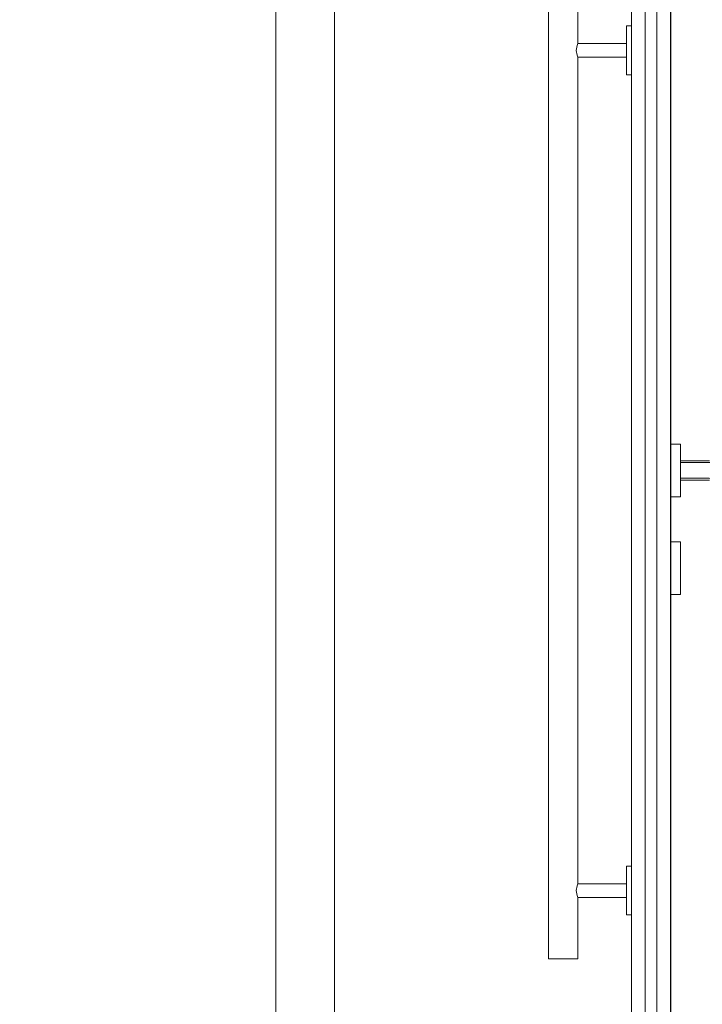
# Model space of a CAD drawing. Header units: millimetres. Extents: x 90539 to 127778, y -34922 to 14506.
# Tile 23 of 256: x 101321 to 102020, y 454 to 1461. Entities that reach past the tile are written whole.
import ezdxf

# ---------------------------------------------------------------- set-up
doc = ezdxf.new("R2010")
doc.units = ezdxf.units.MM
doc.header["$MEASUREMENT"] = 0
doc.linetypes.add('Wipeout_Contour', pattern=[1000, 0, -1000])
for name, color, linetype in [('Nowe_A-Wymiary-Wewnętrzne', 7, 'Continuous'), ('Nowe_A-Wymiary-Zewnętrzne', 7, 'Continuous'), ('Nowe_A-Ściany-Wewnętrzne', 7, 'Continuous'), ('Nowe_Drzwi Archicad', 7, 'Continuous')]:
    doc.layers.add(name, color=color, linetype=linetype)
for name, color, linetype, lineweight, true_color in [('Nowe_A-Wymiary-Wewnętrzne_Nr_pióra__45', 7, 'Continuous', 15, 0x40a5ff), ('Nowe_A-Wymiary-Wewnętrzne_Nr_pióra__85', 7, 'Continuous', 13, 0x80c2ff), ('Nowe_A-Wymiary-Zewnętrzne_Nr_pióra__45', 7, 'Continuous', 15, 0x40a5ff), ('Nowe_A-Wymiary-Zewnętrzne_Nr_pióra__85', 7, 'Continuous', 13, 0x80c2ff)]:
    doc.layers.add(name, color=color, linetype=linetype, lineweight=lineweight, true_color=true_color)
for name, color, linetype, lineweight in [('Nowe_A-Wymiary-Wewnętrzne_Nr_pióra__46', 5, 'Continuous', 15), ('Nowe_A-Wymiary-Zewnętrzne_Nr_pióra__46', 5, 'Continuous', 15), ('Nowe_Drzwi Archicad_Nr_pióra__3', 7, 'Continuous', 13), ('Nowe_Drzwi Archicad_Nr_pióra__43', 7, 'Continuous', 13)]:
    doc.layers.add(name, color=color, linetype=linetype, lineweight=lineweight)
doc.styles.add('STYL_AUTOMATYCZNY_2', font='arial.ttf')
doc.dimstyles.new('STYL_AUTOMATYCZNY__1', dxfattribs={"dimtxt": 125, "dimasz": 47.5, "dimexe": 0.18, "dimexo": 20, "dimgap": 0, "dimtad": 1, "dimdec": 1, "dimlfac": 0.1, "dimzin": 0, "dimdsep": 46, "dimtxsty": 'STYL_AUTOMATYCZNY_2', "dimblk": 'ARROWHEAD_11', "dimblk1": 'ARROWHEAD_11', "dimblk2": 'ARROWHEAD_11', "dimcen": 0.09, "dimclrd": 256, "dimclre": 256, "dimclrt": 5, "dimadec": 1, "dimazin": 0, "dimtfac": 1, "dimtdec": 4, "dimtmove": 0, "dimatfit": 3, "dimfxl": 0, "dimtolj": 1, "dimtzin": 0, "dimarcsym": 0})

# ---------------------------------------------------------------- blocks, each defined once
blk = doc.blocks.new('ElemPrzekroju_30')
at = {"color": 254, "linetype": 'Wipeout_Contour', "lineweight": 0, "ltscale": 2131884.355351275}
blk.add_wipeout([(99177.6, 2540), (99177.6, 0), (100623.5, 0), (100623.5, 2050), (101643.5, 2050), (101643.5, 0), (101947.6, 0), (101947.6, 545), (101942.6, 545), (101942.6, 563), (101892.6, 563), (101892.6, 500), (101862.6, 500), (101862.6, 1500), (101892.6, 1500), (101892.6, 1437), (101942.6, 1437), (101942.6, 1455), (101947.6, 1455), (101947.6, 2070), (101947.6, 2540)], dxfattribs=at).dxf.layer = 'Nowe_A-Ściany-Wewnętrzne'
at = {"color": 254, "linetype": 'Wipeout_Contour', "lineweight": 0, "ltscale": 815495.107759}
blk.add_wipeout([(101892.6, 577), (101942.6, 577), (101942.6, 595), (101947.6, 595), (101947.6, 1405), (101942.6, 1405), (101942.6, 1423), (101892.6, 1423)], dxfattribs=at).dxf.layer = 'Nowe_A-Ściany-Wewnętrzne'
blk = doc.blocks.new('ElemPrzekroju_31')
at = {"color": 254, "linetype": 'Wipeout_Contour', "lineweight": 0, "ltscale": 406493.443512}
blk.add_wipeout([(101643.5, 0), (101643.5, 2000), (101583.5, 2000), (101583.5, 0)], dxfattribs=at).dxf.layer = 'Nowe_Drzwi Archicad'
at = {"layer": 'Nowe_Drzwi Archicad_Nr_pióra__3', "color": 7, "linetype": 'Continuous', "lineweight": 13}
for p, q in [((101583.5, 2000), (101583.5, 0)), ((101643.5, 0), (101643.5, 2000))]:
    blk.add_line(p, q, dxfattribs=at)
blk = doc.blocks.new('ElemPrzekroju_33')
at = {"color": 254, "linetype": 'Wipeout_Contour', "lineweight": 0, "ltscale": 1938385.205208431}
blk.add_wipeout([(101987.6, 0), (102062.6, 0), (102062.6, 2000), (101987.6, 2000), (101987.6, 1027), (101997.6, 1027), (101997.6, 1010), (102042.6, 1010), (102049.7, 1007.1), (102052.6, 1000), (102049.7, 992.9), (102042.6, 990), (101997.6, 990), (101997.6, 973), (101987.6, 973), (101987.6, 927), (101997.6, 927), (101997.6, 873), (101987.6, 873)], dxfattribs=at).dxf.layer = 'Nowe_Drzwi Archicad'
at = {"color": 254, "linetype": 'Wipeout_Contour', "lineweight": 0, "ltscale": 407820.006258}
blk.add_wipeout([(101947.6, 1412.3), (101947.6, 1430), (101942.6, 1430), (101942.6, 1412.3)], dxfattribs=at).dxf.layer = 'Nowe_Drzwi Archicad'
at = {"color": 254, "linetype": 'Wipeout_Contour', "lineweight": 0, "ltscale": 407786.56274}
blk.add_wipeout([(101947.6, 552.3), (101947.6, 570), (101942.6, 570), (101942.6, 552.3)], dxfattribs=at).dxf.layer = 'Nowe_Drzwi Archicad'
at = {"color": 254, "linetype": 'Wipeout_Contour', "lineweight": 0, "ltscale": 407820.998031}
blk.add_wipeout([(101947.6, 1430), (101947.6, 1447.7), (101942.6, 1447.7), (101942.6, 1430)], dxfattribs=at).dxf.layer = 'Nowe_Drzwi Archicad'
at = {"color": 254, "linetype": 'Wipeout_Contour', "lineweight": 0, "ltscale": 407819.3111}
blk.add_wipeout([(101942.6, 1412.3), (101942.6, 1405), (101947.6, 1405), (101947.6, 1412.3)], dxfattribs=at).dxf.layer = 'Nowe_Drzwi Archicad'
at = {"color": 254, "linetype": 'Wipeout_Contour', "lineweight": 0, "ltscale": 408008.815861}
blk.add_wipeout([(101997.5, 976.6), (101997.5, 973), (101997.6, 973), (101997.6, 976.6)], dxfattribs=at).dxf.layer = 'Nowe_Drzwi Archicad'
at = {"color": 254, "linetype": 'Wipeout_Contour', "lineweight": 0, "ltscale": 408006.723816}
blk.add_wipeout([(101997.5, 913.5), (101997.6, 913.5), (101997.6, 923.4), (101997.5, 923.4)], dxfattribs=at).dxf.layer = 'Nowe_Drzwi Archicad'
at = {"color": 254, "linetype": 'Wipeout_Contour', "lineweight": 0, "ltscale": 408005.189223}
blk.add_wipeout([(101997.5, 876.6), (101997.5, 873), (101997.6, 873), (101997.6, 876.6)], dxfattribs=at).dxf.layer = 'Nowe_Drzwi Archicad'
at = {"color": 254, "linetype": 'Wipeout_Contour', "lineweight": 0, "ltscale": 407786.958094}
blk.add_wipeout([(101947.6, 570), (101947.6, 587.7), (101942.6, 587.7), (101942.6, 570)], dxfattribs=at).dxf.layer = 'Nowe_Drzwi Archicad'
at = {"color": 254, "linetype": 'Wipeout_Contour', "lineweight": 0, "ltscale": 407786.289313}
blk.add_wipeout([(101947.6, 552.3), (101942.6, 552.3), (101942.6, 545), (101947.6, 545)], dxfattribs=at).dxf.layer = 'Nowe_Drzwi Archicad'
at = {"color": 254, "linetype": 'Wipeout_Contour', "lineweight": 0, "ltscale": 407821.70545}
blk.add_wipeout([(101947.6, 1455), (101942.6, 1455), (101942.6, 1447.7), (101947.6, 1447.7)], dxfattribs=at).dxf.layer = 'Nowe_Drzwi Archicad'
at = {"color": 254, "linetype": 'Wipeout_Contour', "lineweight": 0, "ltscale": 407709.989283}
blk.add_wipeout([(101891.8, 1434.9), (101942.6, 1434.9), (101942.6, 1437), (101892.6, 1437)], dxfattribs=at).dxf.layer = 'Nowe_Drzwi Archicad'
at = {"color": 254, "linetype": 'Wipeout_Contour', "lineweight": 0, "ltscale": 408009.0752}
blk.add_wipeout([(101997.6, 986.5), (101997.5, 986.5), (101997.5, 976.6), (101997.6, 976.6)], dxfattribs=at).dxf.layer = 'Nowe_Drzwi Archicad'
at = {"color": 254, "linetype": 'Wipeout_Contour', "lineweight": 0, "ltscale": 408006.305827}
blk.add_wipeout([(101997.5, 900), (101997.6, 900), (101997.6, 913.5), (101997.5, 913.5)], dxfattribs=at).dxf.layer = 'Nowe_Drzwi Archicad'
at = {"color": 254, "linetype": 'Wipeout_Contour', "lineweight": 0, "ltscale": 408005.422094}
blk.add_wipeout([(101997.5, 876.6), (101997.6, 876.6), (101997.6, 886.5), (101997.5, 886.5)], dxfattribs=at).dxf.layer = 'Nowe_Drzwi Archicad'
at = {"color": 254, "linetype": 'Wipeout_Contour', "lineweight": 0, "ltscale": 407787.243783}
blk.add_wipeout([(101947.6, 595), (101942.6, 595), (101942.6, 587.7), (101947.6, 587.7)], dxfattribs=at).dxf.layer = 'Nowe_Drzwi Archicad'
at = {"color": 254, "linetype": 'Wipeout_Contour', "lineweight": 0, "ltscale": 407676.036743}
blk.add_wipeout([(101891.8, 574.9), (101942.6, 574.9), (101942.6, 577), (101892.6, 577)], dxfattribs=at).dxf.layer = 'Nowe_Drzwi Archicad'
at = {"color": 254, "linetype": 'Wipeout_Contour', "lineweight": 0, "ltscale": 407708.058317}
blk.add_wipeout([(101891.8, 1434.9), (101890.9, 1430), (101942.6, 1430), (101942.6, 1434.9)], dxfattribs=at).dxf.layer = 'Nowe_Drzwi Archicad'
at = {"color": 254, "linetype": 'Wipeout_Contour', "lineweight": 0, "ltscale": 408009.528313}
blk.add_wipeout([(101997.6, 1000), (101997.5, 1000), (101997.5, 986.5), (101997.6, 986.5)], dxfattribs=at).dxf.layer = 'Nowe_Drzwi Archicad'
at = {"color": 254, "linetype": 'Wipeout_Contour', "lineweight": 0, "ltscale": 407989.016764}
blk.add_wipeout([(101987.7, 976.6), (101987.7, 973), (101997.5, 973), (101997.5, 976.6)], dxfattribs=at).dxf.layer = 'Nowe_Drzwi Archicad'
at = {"color": 254, "linetype": 'Wipeout_Contour', "lineweight": 0, "ltscale": 407986.924618}
blk.add_wipeout([(101987.7, 913.5), (101997.5, 913.5), (101997.5, 923.4), (101987.7, 923.4)], dxfattribs=at).dxf.layer = 'Nowe_Drzwi Archicad'
at = {"color": 254, "linetype": 'Wipeout_Contour', "lineweight": 0, "ltscale": 408005.829363}
blk.add_wipeout([(101997.5, 886.5), (101997.6, 886.5), (101997.6, 900), (101997.5, 900)], dxfattribs=at).dxf.layer = 'Nowe_Drzwi Archicad'
at = {"color": 254, "linetype": 'Wipeout_Contour', "lineweight": 0, "ltscale": 407985.38995}
blk.add_wipeout([(101987.7, 876.6), (101987.7, 873), (101997.5, 873), (101997.5, 876.6)], dxfattribs=at).dxf.layer = 'Nowe_Drzwi Archicad'
at = {"color": 254, "linetype": 'Wipeout_Contour', "lineweight": 0, "ltscale": 407674.22375}
blk.add_wipeout([(101891.8, 574.9), (101890.9, 570), (101942.6, 570), (101942.6, 574.9)], dxfattribs=at).dxf.layer = 'Nowe_Drzwi Archicad'
at = {"color": 254, "linetype": 'Wipeout_Contour', "lineweight": 0, "ltscale": 407707.780544}
blk.add_wipeout([(101890.9, 1430), (101891.8, 1425.1), (101942.6, 1425.1), (101942.6, 1430)], dxfattribs=at).dxf.layer = 'Nowe_Drzwi Archicad'
at = {"color": 254, "linetype": 'Wipeout_Contour', "lineweight": 0, "ltscale": 408010.057712}
blk.add_wipeout([(101997.6, 1013.5), (101997.5, 1013.5), (101997.5, 1000), (101997.6, 1000)], dxfattribs=at).dxf.layer = 'Nowe_Drzwi Archicad'
at = {"color": 254, "linetype": 'Wipeout_Contour', "lineweight": 0, "ltscale": 407989.276116}
blk.add_wipeout([(101997.5, 986.5), (101987.7, 986.5), (101987.7, 976.6), (101997.5, 976.6)], dxfattribs=at).dxf.layer = 'Nowe_Drzwi Archicad'
at = {"color": 254, "linetype": 'Wipeout_Contour', "lineweight": 0, "ltscale": 408006.967408}
blk.add_wipeout([(101997.6, 927), (101997.5, 927), (101997.5, 923.4), (101997.6, 923.4)], dxfattribs=at).dxf.layer = 'Nowe_Drzwi Archicad'
at = {"color": 254, "linetype": 'Wipeout_Contour', "lineweight": 0, "ltscale": 407986.506608}
blk.add_wipeout([(101987.7, 900), (101997.5, 900), (101997.5, 913.5), (101987.7, 913.5)], dxfattribs=at).dxf.layer = 'Nowe_Drzwi Archicad'
at = {"color": 254, "linetype": 'Wipeout_Contour', "lineweight": 0, "ltscale": 407985.622833}
blk.add_wipeout([(101987.7, 876.6), (101997.5, 876.6), (101997.5, 886.5), (101987.7, 886.5)], dxfattribs=at).dxf.layer = 'Nowe_Drzwi Archicad'
at = {"color": 254, "linetype": 'Wipeout_Contour', "lineweight": 0, "ltscale": 407674.11302}
blk.add_wipeout([(101890.9, 570), (101891.8, 565.1), (101942.6, 565.1), (101942.6, 570)], dxfattribs=at).dxf.layer = 'Nowe_Drzwi Archicad'
at = {"layer": 'Nowe_Drzwi Archicad_Nr_pióra__3', "color": 7, "linetype": 'Continuous', "lineweight": 13}
for p, q in [((101997.6, 973), (101997.5, 973)), ((101997.6, 973), (101997.6, 976.6)), ((101997.6, 873), (101997.5, 873)), ((101997.6, 873), (101997.6, 876.6))]:
    blk.add_line(p, q, dxfattribs=at)
at = {"color": 254, "linetype": 'Wipeout_Contour', "lineweight": 0, "ltscale": 407709.318683}
blk.add_wipeout([(101942.6, 1425.1), (101891.8, 1425.1), (101892.6, 1423), (101942.6, 1423)], dxfattribs=at).dxf.layer = 'Nowe_Drzwi Archicad'
at = {"color": 254, "linetype": 'Wipeout_Contour', "lineweight": 0, "ltscale": 408010.521545}
blk.add_wipeout([(101997.6, 1023.4), (101997.5, 1023.4), (101997.5, 1013.5), (101997.6, 1013.5)], dxfattribs=at).dxf.layer = 'Nowe_Drzwi Archicad'
at = {"color": 254, "linetype": 'Wipeout_Contour', "lineweight": 0, "ltscale": 407989.729251}
blk.add_wipeout([(101997.5, 1000), (101987.7, 1000), (101987.7, 986.5), (101997.5, 986.5)], dxfattribs=at).dxf.layer = 'Nowe_Drzwi Archicad'
at = {"color": 254, "linetype": 'Wipeout_Contour', "lineweight": 0, "ltscale": 407969.217669}
blk.add_wipeout([(101987.6, 973), (101987.7, 973), (101987.7, 976.6), (101987.6, 976.6)], dxfattribs=at).dxf.layer = 'Nowe_Drzwi Archicad'
at = {"color": 254, "linetype": 'Wipeout_Contour', "lineweight": 0, "ltscale": 407967.125422}
blk.add_wipeout([(101987.6, 913.5), (101987.7, 913.5), (101987.7, 923.4), (101987.6, 923.4)], dxfattribs=at).dxf.layer = 'Nowe_Drzwi Archicad'
at = {"color": 254, "linetype": 'Wipeout_Contour', "lineweight": 0, "ltscale": 407986.030122}
blk.add_wipeout([(101987.7, 886.5), (101997.5, 886.5), (101997.5, 900), (101987.7, 900)], dxfattribs=at).dxf.layer = 'Nowe_Drzwi Archicad'
at = {"color": 254, "linetype": 'Wipeout_Contour', "lineweight": 0, "ltscale": 407965.590679}
blk.add_wipeout([(101987.6, 876.6), (101987.6, 873), (101987.7, 873), (101987.7, 876.6)], dxfattribs=at).dxf.layer = 'Nowe_Drzwi Archicad'
at = {"color": 254, "linetype": 'Wipeout_Contour', "lineweight": 0, "ltscale": 407675.769419}
blk.add_wipeout([(101942.6, 565.1), (101891.8, 565.1), (101892.6, 563), (101942.6, 563)], dxfattribs=at).dxf.layer = 'Nowe_Drzwi Archicad'
at = {"layer": 'Nowe_Drzwi Archicad_Nr_pióra__3', "color": 7, "linetype": 'Continuous', "lineweight": 13}
for p, q in [((101997.6, 900), (101997.6, 913.5)), ((101997.6, 886.5), (101997.6, 900)), ((101997.6, 876.6), (101997.6, 886.5))]:
    blk.add_line(p, q, dxfattribs=at)
at = {"color": 254, "linetype": 'Wipeout_Contour', "lineweight": 0, "ltscale": 407556.133253}
blk.add_wipeout([(101888.2, 1500), (101877.6, 1500), (101877.6, 500), (101888.2, 500)], dxfattribs=at).dxf.layer = 'Nowe_Drzwi Archicad'
at = {"color": 254, "linetype": 'Wipeout_Contour', "lineweight": 0, "ltscale": 408010.791605}
blk.add_wipeout([(101997.5, 1023.4), (101997.6, 1023.4), (101997.6, 1027), (101997.5, 1027)], dxfattribs=at).dxf.layer = 'Nowe_Drzwi Archicad'
at = {"color": 254, "linetype": 'Wipeout_Contour', "lineweight": 0, "ltscale": 407990.258676}
blk.add_wipeout([(101997.5, 1013.5), (101987.7, 1013.5), (101987.7, 1000), (101997.5, 1000)], dxfattribs=at).dxf.layer = 'Nowe_Drzwi Archicad'
at = {"color": 254, "linetype": 'Wipeout_Contour', "lineweight": 0, "ltscale": 408069.170212}
blk.add_wipeout([(102027.1, 992), (101997.6, 992), (101997.6, 990), (102027.6, 990)], dxfattribs=at).dxf.layer = 'Nowe_Drzwi Archicad'
at = {"color": 254, "linetype": 'Wipeout_Contour', "lineweight": 0, "ltscale": 407969.477034}
blk.add_wipeout([(101987.7, 986.5), (101987.6, 986.5), (101987.6, 976.6), (101987.7, 976.6)], dxfattribs=at).dxf.layer = 'Nowe_Drzwi Archicad'
at = {"color": 254, "linetype": 'Wipeout_Contour', "lineweight": 0, "ltscale": 407987.168222}
blk.add_wipeout([(101997.5, 927), (101987.7, 927), (101987.7, 923.4), (101997.5, 923.4)], dxfattribs=at).dxf.layer = 'Nowe_Drzwi Archicad'
at = {"color": 254, "linetype": 'Wipeout_Contour', "lineweight": 0, "ltscale": 407966.707392}
blk.add_wipeout([(101987.6, 900), (101987.7, 900), (101987.7, 913.5), (101987.6, 913.5)], dxfattribs=at).dxf.layer = 'Nowe_Drzwi Archicad'
at = {"color": 254, "linetype": 'Wipeout_Contour', "lineweight": 0, "ltscale": 407965.823573}
blk.add_wipeout([(101987.6, 876.6), (101987.7, 876.6), (101987.7, 886.5), (101987.6, 886.5)], dxfattribs=at).dxf.layer = 'Nowe_Drzwi Archicad'
at = {"layer": 'Nowe_Drzwi Archicad_Nr_pióra__3', "color": 7, "linetype": 'Continuous', "lineweight": 13}
for p, q in [((101997.6, 976.6), (101997.6, 986.5)), ((101997.6, 927), (101997.5, 927)), ((101997.6, 923.4), (101997.6, 927)), ((101997.6, 913.5), (101997.6, 923.4))]:
    blk.add_line(p, q, dxfattribs=at)
at = {"color": 254, "linetype": 'Wipeout_Contour', "lineweight": 0, "ltscale": 407513.709401}
blk.add_wipeout([(101877.6, 1500), (101867, 1500), (101867, 500), (101877.6, 500)], dxfattribs=at).dxf.layer = 'Nowe_Drzwi Archicad'
at = {"color": 254, "linetype": 'Wipeout_Contour', "lineweight": 0, "ltscale": 1426559.97980218}
blk.add_wipeout([(101892.6, 1500), (101888.2, 1500), (101888.2, 500), (101892.6, 500), (101892.6, 563), (101891.8, 565.1), (101890.9, 570), (101891.8, 574.9), (101892.6, 577), (101892.6, 1423), (101891.8, 1425.1), (101890.9, 1430), (101891.8, 1434.9), (101892.6, 1437)], dxfattribs=at).dxf.layer = 'Nowe_Drzwi Archicad'
at = {"color": 254, "linetype": 'Wipeout_Contour', "lineweight": 0, "ltscale": 407990.722531}
blk.add_wipeout([(101997.5, 1023.4), (101987.7, 1023.4), (101987.7, 1013.5), (101997.5, 1013.5)], dxfattribs=at).dxf.layer = 'Nowe_Drzwi Archicad'
at = {"color": 254, "linetype": 'Wipeout_Contour', "lineweight": 0, "ltscale": 407969.930191}
blk.add_wipeout([(101987.7, 1000), (101987.6, 1000), (101987.6, 986.5), (101987.7, 986.5)], dxfattribs=at).dxf.layer = 'Nowe_Drzwi Archicad'
at = {"color": 254, "linetype": 'Wipeout_Contour', "lineweight": 0, "ltscale": 408068.521824}
blk.add_wipeout([(101997.6, 992), (102027.1, 992), (102026.9, 992.9), (101997.6, 992.9)], dxfattribs=at).dxf.layer = 'Nowe_Drzwi Archicad'
at = {"color": 254, "linetype": 'Wipeout_Contour', "lineweight": 0, "ltscale": 407967.369038}
blk.add_wipeout([(101987.7, 927), (101987.6, 927), (101987.6, 923.4), (101987.7, 923.4)], dxfattribs=at).dxf.layer = 'Nowe_Drzwi Archicad'
at = {"color": 254, "linetype": 'Wipeout_Contour', "lineweight": 0, "ltscale": 407966.230882}
blk.add_wipeout([(101987.6, 886.5), (101987.7, 886.5), (101987.7, 900), (101987.6, 900)], dxfattribs=at).dxf.layer = 'Nowe_Drzwi Archicad'
at = {"layer": 'Nowe_Drzwi Archicad_Nr_pióra__3', "color": 7, "linetype": 'Continuous', "lineweight": 13}
for p, q in [((101892.6, 1500), (101892.6, 1437)), ((101891.8, 1434.9), (101890.9, 1430)), ((101892.6, 1437), (101891.8, 1434.9)), ((101890.9, 1430), (101891.8, 1425.1)), ((101891.8, 1425.1), (101892.6, 1423)), ((101892.6, 1423), (101892.6, 577)), ((101891.8, 574.9), (101890.9, 570)), ((101892.6, 577), (101891.8, 574.9)), ((101890.9, 570), (101891.8, 565.1)), ((101891.8, 565.1), (101892.6, 563)), ((101892.6, 563), (101892.6, 500)), ((101888.2, 500), (101877.6, 500)), ((101892.6, 500), (101888.2, 500))]:
    blk.add_line(p, q, dxfattribs=at)
at = {"color": 254, "linetype": 'Wipeout_Contour', "lineweight": 0, "ltscale": 407483.711217}
blk.add_wipeout([(101862.6, 1500), (101862.6, 500), (101867, 500), (101867, 1500)], dxfattribs=at).dxf.layer = 'Nowe_Drzwi Archicad'
at = {"color": 254, "linetype": 'Wipeout_Contour', "lineweight": 0, "ltscale": 407990.992604}
blk.add_wipeout([(101987.7, 1023.4), (101997.5, 1023.4), (101997.5, 1027), (101987.7, 1027)], dxfattribs=at).dxf.layer = 'Nowe_Drzwi Archicad'
at = {"color": 254, "linetype": 'Wipeout_Contour', "lineweight": 0, "ltscale": 407970.459641}
blk.add_wipeout([(101987.7, 1013.5), (101987.6, 1013.5), (101987.6, 1000), (101987.7, 1000)], dxfattribs=at).dxf.layer = 'Nowe_Drzwi Archicad'
at = {"color": 254, "linetype": 'Wipeout_Contour', "lineweight": 0, "ltscale": 408069.87464}
blk.add_wipeout([(102027.6, 1010), (101997.6, 1010), (101997.6, 1008), (102027.1, 1008)], dxfattribs=at).dxf.layer = 'Nowe_Drzwi Archicad'
at = {"color": 254, "linetype": 'Wipeout_Contour', "lineweight": 0, "ltscale": 408068.178768}
blk.add_wipeout([(102026.9, 992.9), (102026.6, 1000), (101997.6, 1000), (101997.6, 992.9)], dxfattribs=at).dxf.layer = 'Nowe_Drzwi Archicad'
at = {"layer": 'Nowe_Drzwi Archicad_Nr_pióra__3', "color": 7, "linetype": 'Continuous', "lineweight": 13}
for p, q in [((101862.6, 1500), (101862.6, 500)), ((101997.6, 1027), (101997.5, 1027)), ((101997.6, 1023.4), (101997.6, 1027)), ((101997.6, 1013.5), (101997.6, 1023.4)), ((101997.6, 992), (101997.6, 992.9)), ((101997.6, 986.5), (101997.6, 992)), ((101997.6, 990), (102027.6, 990)), ((101867, 500), (101862.6, 500)), ((101877.6, 500), (101867, 500))]:
    blk.add_line(p, q, dxfattribs=at)
at = {"layer": 'Nowe_Drzwi Archicad_Nr_pióra__3', "color": 7, "linetype": 'Continuous', "lineweight": 13, "flags": 128}
blk.add_lwpolyline([(101997.6, 992), (102027.1, 992), (102031.8, 991.7), (102037.7, 990.3), (102038.5, 990)], dxfattribs=at)
at = {"color": 254, "linetype": 'Wipeout_Contour', "lineweight": 0, "ltscale": 407970.923519}
blk.add_wipeout([(101987.7, 1023.4), (101987.6, 1023.4), (101987.6, 1013.5), (101987.7, 1013.5)], dxfattribs=at).dxf.layer = 'Nowe_Drzwi Archicad'
at = {"color": 254, "linetype": 'Wipeout_Contour', "lineweight": 0, "ltscale": 408068.456018}
blk.add_wipeout([(102026.6, 1000), (102026.9, 1007.1), (101997.6, 1007.1), (101997.6, 1000)], dxfattribs=at).dxf.layer = 'Nowe_Drzwi Archicad'
at = {"color": 254, "linetype": 'Wipeout_Contour', "lineweight": 0, "ltscale": 407971.193605}
blk.add_wipeout([(101987.6, 1023.4), (101987.7, 1023.4), (101987.7, 1027), (101987.6, 1027)], dxfattribs=at).dxf.layer = 'Nowe_Drzwi Archicad'
at = {"color": 254, "linetype": 'Wipeout_Contour', "lineweight": 0, "ltscale": 408069.111412}
blk.add_wipeout([(102026.9, 1007.1), (102027.1, 1008), (101997.6, 1008), (101997.6, 1007.1)], dxfattribs=at).dxf.layer = 'Nowe_Drzwi Archicad'
at = {"layer": 'Nowe_Drzwi Archicad_Nr_pióra__3', "color": 7, "linetype": 'Continuous', "lineweight": 13}
for p, q in [((101997.6, 1008), (101997.6, 1013.5)), ((101997.6, 1010), (102027.6, 1010)), ((101997.6, 1007.1), (101997.6, 1008)), ((101997.6, 1008), (101997.6, 992))]:
    blk.add_line(p, q, dxfattribs=at)
at = {"layer": 'Nowe_Drzwi Archicad_Nr_pióra__3', "color": 7, "linetype": 'Continuous', "lineweight": 13, "flags": 128}
blk.add_lwpolyline([(102038.5, 1010), (102037.7, 1009.7), (102031.8, 1008.3), (102027.1, 1008), (101997.6, 1008)], dxfattribs=at)
at = {"color": 254, "linetype": 'Wipeout_Contour', "lineweight": 0, "ltscale": 407907.413808}
blk.add_wipeout([(101947.6, 1942), (101947.6, 70), (101987.6, 70), (101987.6, 1942)], dxfattribs=at).dxf.layer = 'Nowe_Drzwi Archicad'
at = {"layer": 'Nowe_Drzwi Archicad_Nr_pióra__3', "color": 7, "linetype": 'Continuous', "lineweight": 13}
for p, q in [((101987.7, 1989), (101987.7, 1146.9)), ((101947.6, 1942), (101947.6, 70)), ((101987.6, 1942), (101987.6, 70)), ((101942.6, 1447.7), (101942.6, 1455)), ((101947.6, 1455), (101942.6, 1455)), ((101942.6, 1430), (101942.6, 1447.7)), ((101892.6, 1437), (101942.6, 1437)), ((101892.6, 1423), (101942.6, 1423)), ((101942.6, 1412.3), (101942.6, 1430)), ((101942.6, 1405), (101942.6, 1412.3)), ((101947.6, 1405), (101942.6, 1405)), ((101947.5, 1405), (101947.5, 1364.6)), ((101947.5, 1320.2), (101947.5, 1249.3)), ((101947.5, 1204.9), (101947.5, 1146.9)), ((101947.5, 1146.9), (101947.5, 1125.5)), ((101987.7, 1146.9), (101987.7, 1027)), ((101947.5, 1090), (101947.5, 1062.7)), ((101947.5, 1062.7), (101947.5, 1006)), ((101987.7, 1027), (101987.6, 1027)), ((101997.5, 1027), (101987.7, 1027)), ((101947.5, 949.3), (101947.5, 1006)), ((101987.7, 973), (101987.6, 973)), ((101987.7, 865.1), (101987.7, 973)), ((101997.5, 973), (101987.7, 973)), ((101947.5, 922), (101947.5, 949.3)), ((101987.7, 927), (101987.6, 927)), ((101997.5, 927), (101987.7, 927)), ((101947.5, 865.1), (101947.5, 886.5)), ((101987.7, 873), (101987.6, 873)), ((101997.5, 873), (101987.7, 873)), ((101947.5, 807.1), (101947.5, 865.1)), ((101987.7, 23), (101987.7, 865.1)), ((101947.5, 691.8), (101947.5, 762.7)), ((101947.5, 595), (101947.5, 647.4)), ((101942.6, 587.7), (101942.6, 595)), ((101947.6, 595), (101942.6, 595)), ((101942.6, 570), (101942.6, 587.7)), ((101892.6, 577), (101942.6, 577)), ((101942.6, 552.3), (101942.6, 570)), ((101892.6, 563), (101942.6, 563)), ((101942.6, 545), (101942.6, 552.3)), ((101947.6, 545), (101942.6, 545)), ((101947.5, 461.2), (101947.5, 532.1))]:
    blk.add_line(p, q, dxfattribs=at)
at = {"layer": 'Nowe_Drzwi Archicad_Nr_pióra__43', "color": 7, "linetype": 'Continuous', "lineweight": 13}
for p, q in [((101961.6, 1942), (101961.6, 70)), ((101973.6, 70), (101973.6, 1942))]:
    blk.add_line(p, q, dxfattribs=at)
blk = doc.blocks.new('*D701')
at = {"layer": 'Nowe_A-Wymiary-Wewnętrzne_Nr_pióra__45', "linetype": 'Continuous', "lineweight": 15, "true_color": 0x40a5ff}
for points in [[(108300.4, 2070), (108301.4, 2065.2), (108304.1, 2061.2), (108308.1, 2058.5), (108312.9, 2057.5), (108317.7, 2058.5), (108321.8, 2061.2), (108324.5, 2065.2), (108325.4, 2070), (108324.5, 2074.8), (108321.8, 2078.8), (108317.7, 2081.5), (108312.9, 2082.5), (108308.1, 2081.5), (108304.1, 2078.8), (108301.4, 2074.8)], [(108300.4, 0), (108301.4, -4.8), (108304.1, -8.8), (108308.1, -11.5), (108312.9, -12.5), (108317.7, -11.5), (108321.8, -8.8), (108324.5, -4.8), (108325.4, 0), (108324.5, 4.8), (108321.8, 8.8), (108317.7, 11.5), (108312.9, 12.5), (108308.1, 11.5), (108304.1, 8.8), (108301.4, 4.8)]]:
    blk.add_hatch(color=161, dxfattribs=at).paths.add_polyline_path(points)
at = {"layer": 'Nowe_A-Wymiary-Wewnętrzne_Nr_pióra__45', "color": 161, "linetype": 'Continuous', "lineweight": 15, "true_color": 0x40a5ff}
for centre in [(108312.9, 2070), (108312.9, 0)]:
    blk.add_circle(centre, 12.5, dxfattribs=at)
at = {"layer": 'Nowe_A-Wymiary-Wewnętrzne_Nr_pióra__85', "color": 151, "linetype": 'Continuous', "lineweight": 13, "true_color": 0x80c2ff}
for p, q in [((108300.4, 2070), (108266.1, 2070)), ((108359.8, 2070), (108325.4, 2070)), ((108312.9, 12.5), (108312.9, 2057.5)), ((108300.4, 0), (108266.1, 0)), ((108359.8, 0), (108325.4, 0)), ((108312.9, -25), (108312.9, -12.5))]:
    blk.add_line(p, q, dxfattribs=at)
at = {"layer": 'Nowe_A-Wymiary-Wewnętrzne_Nr_pióra__46', "color": 5, "lineweight": 15, "insert": (108287.9, 820.5), "char_height": 125, "attachment_point": 7, "rotation": 90, "style": 'STYL_AUTOMATYCZNY_2'}
blk.add_mtext('\\A1;{\\pql;\\fArial|b0|i0|c238|p0;\\W1.000000;207,0}', dxfattribs=at)
blk = doc.blocks.new('ARROWHEAD_11')
at = {"color": 0, "linetype": 'Continuous', "lineweight": 0}
blk.add_line((0, 0), (-1, 0), dxfattribs=at)
at = {"color": 0, "linetype": 'Continuous', "lineweight": 0, "const_width": 0.25, "flags": 128}
blk.add_lwpolyline([(-0.125, 0, 1), (0.125, 0, 1)], format="xyb", close=True, dxfattribs=at)
blk = doc.blocks.new('*D714')
at = {"layer": 'Nowe_A-Wymiary-Wewnętrzne_Nr_pióra__45', "linetype": 'Continuous', "lineweight": 15, "true_color": 0x40a5ff}
for points in [[(116511.2, 900), (116512.1, 895.2), (116514.8, 891.2), (116518.9, 888.5), (116523.7, 887.5), (116528.4, 888.5), (116532.5, 891.2), (116535.2, 895.2), (116536.2, 900), (116535.2, 904.8), (116532.5, 908.8), (116528.4, 911.5), (116523.7, 912.5), (116518.9, 911.5), (116514.8, 908.8), (116512.1, 904.8)], [(116511.2, 0), (116512.1, -4.8), (116514.8, -8.8), (116518.9, -11.5), (116523.7, -12.5), (116528.4, -11.5), (116532.5, -8.8), (116535.2, -4.8), (116536.2, 0), (116535.2, 4.8), (116532.5, 8.8), (116528.4, 11.5), (116523.7, 12.5), (116518.9, 11.5), (116514.8, 8.8), (116512.1, 4.8)]]:
    blk.add_hatch(color=161, dxfattribs=at).paths.add_polyline_path(points)
at = {"layer": 'Nowe_A-Wymiary-Wewnętrzne_Nr_pióra__45', "color": 161, "linetype": 'Continuous', "lineweight": 15, "true_color": 0x40a5ff}
for centre in [(116523.7, 900), (116523.7, 0)]:
    blk.add_circle(centre, 12.5, dxfattribs=at)
at = {"layer": 'Nowe_A-Wymiary-Wewnętrzne_Nr_pióra__85', "color": 151, "linetype": 'Continuous', "lineweight": 13, "true_color": 0x80c2ff}
for p, q in [((116511.2, 900), (116476.8, 900)), ((116570.5, 900), (116536.2, 900)), ((116523.7, 12.5), (116523.7, 887.5)), ((116511.2, 0), (116476.8, 0)), ((116570.5, 0), (116536.2, 0)), ((116523.7, -25), (116523.7, -12.5))]:
    blk.add_line(p, q, dxfattribs=at)
at = {"layer": 'Nowe_A-Wymiary-Wewnętrzne_Nr_pióra__46', "color": 5, "lineweight": 15, "insert": (116498.7, 283.2), "char_height": 125, "attachment_point": 7, "rotation": 90, "style": 'STYL_AUTOMATYCZNY_2'}
blk.add_mtext('\\A1;{\\pql;\\fArial|b0|i0|c238|p0;\\W1.000000;90,0}', dxfattribs=at)
blk = doc.blocks.new('*D748')
at = {"layer": 'Nowe_A-Wymiary-Zewnętrzne_Nr_pióra__45', "linetype": 'Continuous', "lineweight": 15, "true_color": 0x40a5ff}
for points in [[(119375.1, 12845), (119376.1, 12840.2), (119378.8, 12836.2), (119382.8, 12833.5), (119387.6, 12832.5), (119392.4, 12833.5), (119396.5, 12836.2), (119399.2, 12840.2), (119400.1, 12845), (119399.2, 12849.8), (119396.5, 12853.8), (119392.4, 12856.5), (119387.6, 12857.5), (119382.8, 12856.5), (119378.8, 12853.8), (119376.1, 12849.8)], [(119375.1, -450), (119376.1, -454.8), (119378.8, -458.8), (119382.8, -461.5), (119387.6, -462.5), (119392.4, -461.5), (119396.5, -458.8), (119399.2, -454.8), (119400.1, -450), (119399.2, -445.2), (119396.5, -441.2), (119392.4, -438.5), (119387.6, -437.5), (119382.8, -438.5), (119378.8, -441.2), (119376.1, -445.2)]]:
    blk.add_hatch(color=161, dxfattribs=at).paths.add_polyline_path(points)
at = {"layer": 'Nowe_A-Wymiary-Zewnętrzne_Nr_pióra__45', "color": 161, "linetype": 'Continuous', "lineweight": 15, "true_color": 0x40a5ff}
for centre in [(119387.6, 12845), (119387.6, -450)]:
    blk.add_circle(centre, 12.5, dxfattribs=at)
at = {"layer": 'Nowe_A-Wymiary-Zewnętrzne_Nr_pióra__85', "color": 151, "linetype": 'Continuous', "lineweight": 13, "true_color": 0x80c2ff}
for p, q in [((119387.6, 12857.5), (119387.6, 12870)), ((119375.1, 12845), (119340.8, 12845)), ((119434.5, 12845), (119400.1, 12845)), ((119387.6, -437.5), (119387.6, 12832.5)), ((119375.1, -450), (119340.8, -450)), ((119434.5, -450), (119400.1, -450)), ((119387.6, -475), (119387.6, -462.5))]:
    blk.add_line(p, q, dxfattribs=at)
at = {"layer": 'Nowe_A-Wymiary-Zewnętrzne_Nr_pióra__46', "color": 5, "lineweight": 15, "insert": (119362.6, 5911.5), "char_height": 125, "attachment_point": 7, "rotation": 90, "style": 'STYL_AUTOMATYCZNY_2'}
blk.add_mtext('\\A1;{\\pql;\\fArial|b0|i0|c238|p0;\\W1.000000;1\xa0329,5}', dxfattribs=at)

msp = doc.modelspace()

# ---------------------------------------------------------------- block references
at = {"layer": 'Nowe_A-Ściany-Wewnętrzne', "lineweight": 0}
msp.add_blockref('ElemPrzekroju_30', (0, 0), dxfattribs=at)

# ---------------------------------------------------------------- next in the draw order: block references
at = {"layer": 'Nowe_Drzwi Archicad', "lineweight": 0}
for name in ['ElemPrzekroju_33', 'ElemPrzekroju_31']:
    msp.add_blockref(name, (0, 0), dxfattribs=at)

# ---------------------------------------------------------------- next in the draw order: dimensions: what is measured, and where the dimension line sits
at = {"layer": 'Nowe_A-Wymiary-Wewnętrzne', "color": 151, "linetype": 'Continuous', "lineweight": 13, "true_color": 0x80c2ff}
for base, p2, picture, middle in [((108312.93, 2070), (107577.6, 2070), '*D701', (108225.43, 1029.89)), ((116523.66, 900), (116907.6, 900), '*D714', (116436.16, 445))]:
    dim = msp.add_linear_dim(base=base, p1=(99177.6, 0), p2=p2, angle=90, dimstyle='STYL_AUTOMATYCZNY__1', dxfattribs=at)
    dim.commit()
    dim.dimension.update_dxf_attribs({"geometry": picture, "text_midpoint": middle, "dimtype": 160, "text_rotation": 90})
at = {"layer": 'Nowe_A-Wymiary-Zewnętrzne', "color": 151, "linetype": 'Continuous', "lineweight": 13, "true_color": 0x80c2ff}
dim = msp.add_linear_dim(base=(119387.63, 12845), p1=(95120.09, -450), p2=(98654.74, 12845), angle=90, dimstyle='STYL_AUTOMATYCZNY__1', dxfattribs=at)
dim.commit()
dim.dimension.update_dxf_attribs({"geometry": '*D748', "text_midpoint": (119300.13, 6192.64), "dimtype": 160, "text_rotation": 90})

doc.saveas('drawing.dxf')
